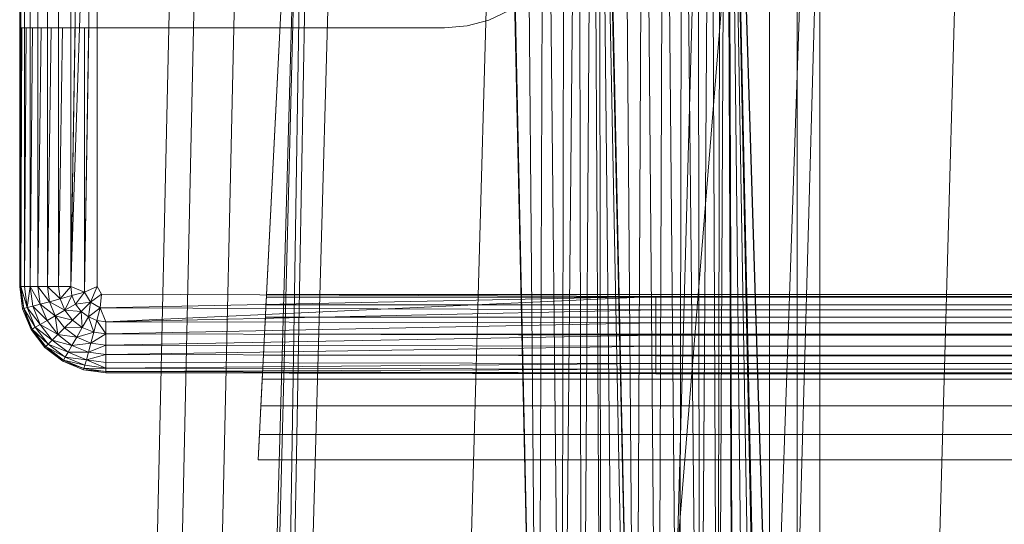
# Model space of a CAD drawing. Header units: metres. Extents: x 391.1 to 430.4, y 12.7 to 28.4.
# Tile 59 of 168: x 401.6805 to 401.8477, y 27.9089 to 27.9946. Entities that reach past the tile are written whole.
import ezdxf

# ---------------------------------------------------------------- set-up
doc = ezdxf.new("R2010")
doc.units = ezdxf.units.M
doc.layers.add('A-DETL-____-MBND', color=7, linetype='Continuous', lineweight=18)

# ---------------------------------------------------------------- blocks, each defined once
blk = doc.blocks.new('Family - Inodor PB-155331-02_PCI_P0')
at = {"layer": 'A-DETL-____-MBND', "color": 253, "true_color": 0xaaaaaa}
for p, q in [((0.02769, 0.72747), (0.02057, 0.40793)), ((0.02769, 0.72747), (0.02057, 0.40793)), ((0.03191, 0.72725), (0.02479, 0.40776)), ((0.03191, 0.72725), (0.02479, 0.40776)), ((0.03874, 0.72691), (0.03162, 0.40749)), ((0.03874, 0.72691), (0.03162, 0.40749)), ((0.03494, 0.21652), (0.04902, 0.7262)), ((0.04902, 0.7262), (0.03612, 0.21652)), ((0.04902, 0.7262), (0.04107, 0.21652)), ((0.0502, 0.7262), (0.04107, 0.21652)), ((0.05515, 0.7262), (0.04107, 0.21652)), ((0.08204, 0.7262), (0.06796, 0.21652)), ((0.08802, 0.44565), (0.08189, 0.7262)), ((0.10461, 0.44571), (0.09848, 0.7262)), ((0.11707, 0.7262), (0.10299, 0.21652)), ((0.13782, 0.7262), (0.12375, 0.21652)), ((0.16159, 0.7262), (0.14752, 0.21652)), ((0.08202, 0.72555), (0.08802, 0.44565)), ((0.08202, 0.72555), (0.08802, 0.44565)), ((0.08578, 0.72555), (0.08802, 0.44565)), ((0.08578, 0.72555), (0.08802, 0.44565)), ((0.0892, 0.72555), (0.08802, 0.44565)), ((0.08802, 0.44565), (0.0892, 0.72555)), ((0.0892, 0.72555), (0.09212, 0.44566)), ((0.0892, 0.72555), (0.09212, 0.44566)), ((0.09248, 0.72555), (0.09212, 0.44566)), ((0.09212, 0.44566), (0.09248, 0.72555)), ((0.09212, 0.44566), (0.09491, 0.72555)), ((0.09212, 0.44566), (0.09491, 0.72555)), ((0.09491, 0.72555), (0.09554, 0.44566)), ((0.09491, 0.72555), (0.09554, 0.44566)), ((0.09737, 0.72555), (0.09554, 0.44566)), ((0.09554, 0.44566), (0.09737, 0.72555)), ((0.09737, 0.72555), (0.09882, 0.44566)), ((0.09737, 0.72555), (0.09882, 0.44566)), ((0.09837, 0.72555), (0.09882, 0.44566)), ((0.09837, 0.72555), (0.10126, 0.44566)), ((0.09837, 0.72555), (0.09882, 0.44566)), ((0.09837, 0.72555), (0.10371, 0.44566)), ((0.09837, 0.72555), (0.10126, 0.44566)), ((0.09837, 0.72555), (0.10471, 0.44572)), ((0.09837, 0.72555), (0.10371, 0.44566)), ((0.09837, 0.72555), (0.10471, 0.44572)), ((0.09861, 0.7256), (0.10461, 0.44571)), ((0.09861, 0.7256), (0.10461, 0.44571)), ((0.10238, 0.7256), (0.10461, 0.44571)), ((0.10238, 0.7256), (0.10461, 0.44571)), ((0.10604, 0.7256), (0.10461, 0.44571)), ((0.10461, 0.44571), (0.10604, 0.7256)), ((0.12737, 0.72561), (0.10471, 0.44572)), ((0.10471, 0.44572), (0.12737, 0.72561)), ((0.10604, 0.7256), (0.10839, 0.44571)), ((0.10604, 0.7256), (0.10839, 0.44571)), ((0.10947, 0.7256), (0.10839, 0.44571)), ((0.10839, 0.44571), (0.10947, 0.7256)), ((0.10947, 0.7256), (0.11204, 0.44571)), ((0.10947, 0.7256), (0.11204, 0.44571)), ((0.11257, 0.7256), (0.11204, 0.44571)), ((0.11204, 0.44571), (0.11257, 0.7256)), ((0.11257, 0.7256), (0.11547, 0.44571)), ((0.11257, 0.7256), (0.11547, 0.44571)), ((0.11525, 0.7256), (0.11547, 0.44571)), ((0.11525, 0.7256), (0.11547, 0.44571)), ((0.11742, 0.7256), (0.11547, 0.44571)), ((0.11547, 0.44571), (0.11742, 0.7256)), ((0.11742, 0.7256), (0.11858, 0.44571)), ((0.11742, 0.7256), (0.11858, 0.44571)), ((0.11902, 0.7256), (0.11858, 0.44571)), ((0.11858, 0.44571), (0.11902, 0.7256)), ((0.11858, 0.44571), (0.12, 0.7256)), ((0.11858, 0.44571), (0.12, 0.7256)), ((0.12, 0.7256), (0.12125, 0.44571)), ((0.12, 0.7256), (0.12125, 0.44571)), ((0.12032, 0.7256), (0.12632, 0.44571)), ((0.12032, 0.7256), (0.13594, 0.21593)), ((0.12032, 0.7256), (0.12632, 0.44571)), ((0.12032, 0.7256), (0.13594, 0.21593)), ((0.12032, 0.7256), (0.13646, 0.2042)), ((0.12032, 0.7256), (0.12632, 0.44571)), ((0.12032, 0.7256), (0.12125, 0.44571)), ((0.12032, 0.7256), (0.12343, 0.44571)), ((0.12032, 0.7256), (0.12125, 0.44571)), ((0.12032, 0.7256), (0.12503, 0.44571)), ((0.12032, 0.7256), (0.12343, 0.44571)), ((0.12032, 0.7256), (0.12601, 0.44571)), ((0.12032, 0.7256), (0.12503, 0.44571)), ((0.12032, 0.7256), (0.12632, 0.44571)), ((0.12032, 0.7256), (0.12601, 0.44571)), ((0.13594, 0.72561), (0.12632, 0.44571)), ((0.12632, 0.44571), (0.13594, 0.72561)), ((0.12737, 0.72561), (0.12737, 0.44571)), ((0.12737, 0.72561), (0.12737, 0.44571)), ((0.13205, 0.72561), (0.13205, 0.44571)), ((0.13205, 0.72561), (0.13205, 0.44571)), ((0.13594, 0.72561), (0.13594, 0.44571)), ((0.13594, 0.72561), (0.13594, 0.44571)), ((0.13594, 0.44571), (0.13594, 0.72561)), ((0.13594, 0.72561), (0.13594, 0.44571)), ((0, 0.57723), (0, 0.71226)), ((0, 0.57723), (0, 0.71226)), ((0, 0.57723), (0, 0.71226)), ((0, 0.71226), (0, 0.57723)), ((0.0002, 0.71226), (0.0002, 0.57723)), ((0.0008, 0.71226), (0.0008, 0.57723)), ((0.00177, 0.71226), (0.00177, 0.57723)), ((0.00309, 0.71226), (0.00309, 0.57723)), ((0.00472, 0.71226), (0.00472, 0.57723)), ((0.0066, 0.71226), (0.0066, 0.57723)), ((0.00868, 0.71226), (0.00868, 0.57723)), ((0.0109, 0.71226), (0.00868, 0.57723)), ((0.01318, 0.71226), (0.00868, 0.57723)), ((0.01318, 0.71226), (0.01102, 0.57626)), ((0.01318, 0.71226), (0.01318, 0.57723)), ((0.0405, 0.54781), (0.04887, 0.71226)), ((0.04887, 0.71226), (0.04193, 0.57586)), ((0, 0.62119), (0, 0.67979)), ((0.07969, 0.62251), (0.08316, 0.62413)), ((0.07969, 0.62251), (0.07599, 0.62152)), ((0, 0.62119), (0.00007, 0.62119)), ((0.00007, 0.62119), (0, 0.57723)), ((0.00007, 0.62119), (0, 0.57723)), ((0.0002, 0.62119), (0.00007, 0.62119)), ((0.0002, 0.62119), (0.0002, 0.57723)), ((0.00039, 0.62119), (0.0002, 0.57723)), ((0.00039, 0.62119), (0.0002, 0.62119)), ((0.0002, 0.57723), (0.0002, 0.62119)), ((0.00039, 0.62119), (0.0002, 0.57723)), ((0.0008, 0.62119), (0.00039, 0.62119)), ((0.0008, 0.62119), (0.0008, 0.57723)), ((0.00111, 0.62119), (0.0008, 0.57723)), ((0.00111, 0.62119), (0.0008, 0.62119)), ((0.0008, 0.57723), (0.0008, 0.62119)), ((0.00111, 0.62119), (0.0008, 0.57723)), ((0.00177, 0.62119), (0.00111, 0.62119)), ((0.00177, 0.62119), (0.00177, 0.57723)), ((0.0022, 0.62119), (0.00177, 0.57723)), ((0.0022, 0.62119), (0.00177, 0.62119)), ((0.00177, 0.57723), (0.00177, 0.62119)), ((0.0022, 0.62119), (0.00177, 0.57723)), ((0.00309, 0.62119), (0.0022, 0.62119)), ((0.00309, 0.62119), (0.00309, 0.57723)), ((0.00362, 0.62119), (0.00309, 0.57723)), ((0.00362, 0.62119), (0.00309, 0.62119)), ((0.00309, 0.57723), (0.00309, 0.62119)), ((0.00362, 0.62119), (0.00309, 0.57723)), ((0.00472, 0.62119), (0.00362, 0.62119)), ((0.00472, 0.62119), (0.00472, 0.57723)), ((0.00533, 0.62119), (0.00472, 0.57723)), ((0.00533, 0.62119), (0.00472, 0.62119)), ((0.00472, 0.57723), (0.00472, 0.62119)), ((0.00533, 0.62119), (0.00472, 0.57723)), ((0.0066, 0.62119), (0.00533, 0.62119)), ((0.0066, 0.62119), (0.0066, 0.57723)), ((0.00728, 0.62119), (0.0066, 0.57723)), ((0.00728, 0.62119), (0.0066, 0.62119)), ((0.0066, 0.57723), (0.0066, 0.62119)), ((0.00728, 0.62119), (0.0066, 0.57723)), ((0.00868, 0.62119), (0.00728, 0.62119)), ((0.00868, 0.62119), (0.00868, 0.57723)), ((0.0094, 0.62119), (0.00868, 0.57723)), ((0.0094, 0.62119), (0.00868, 0.62119)), ((0.00868, 0.57723), (0.00868, 0.62119)), ((0.0094, 0.62119), (0.00868, 0.57723)), ((0.01098, 0.62119), (0.0094, 0.62119)), ((0.01098, 0.62119), (0.01102, 0.57626)), ((0.01174, 0.62119), (0.01098, 0.62119)), ((0.01102, 0.57626), (0.01098, 0.62119)), ((0.01174, 0.62119), (0.01102, 0.57626)), ((0.01174, 0.62119), (0.01102, 0.57626)), ((0.01318, 0.62119), (0.01174, 0.62119)), ((0.01318, 0.62119), (0.01318, 0.57723)), ((0.01342, 0.62119), (0.01318, 0.62119)), ((0.01318, 0.57723), (0.01318, 0.62119)), ((0.01342, 0.62119), (0.04368, 0.62119)), ((0.04368, 0.62119), (0.04477, 0.62119)), ((0.04477, 0.62119), (0.07217, 0.62119)), ((0.07217, 0.62119), (0.07599, 0.62152)), ((0.0005, 0.57344), (0, 0.57723)), ((0.0005, 0.57344), (0, 0.57723)), ((0.0002, 0.57723), (0, 0.57723)), ((0.0005, 0.57344), (0, 0.57723)), ((0.0002, 0.57723), (0, 0.57723)), ((0, 0.57723), (0.0002, 0.57723)), ((0, 0.57723), (0.00069, 0.57349)), ((0, 0.57723), (0.00069, 0.57349)), ((0, 0.57723), (0.0005, 0.57344)), ((0.0002, 0.57723), (0.00069, 0.57349)), ((0.0008, 0.57723), (0.0002, 0.57723)), ((0.0002, 0.57723), (0.00069, 0.57349)), ((0.0002, 0.57723), (0.00127, 0.57365)), ((0.0002, 0.57723), (0.00069, 0.57349)), ((0.0008, 0.57723), (0.0002, 0.57723)), ((0.0002, 0.57723), (0.0008, 0.57723)), ((0.0002, 0.57723), (0.00127, 0.57365)), ((0.0008, 0.57723), (0.00127, 0.57365)), ((0.0008, 0.57723), (0.00177, 0.57723)), ((0.0008, 0.57723), (0.00127, 0.57365)), ((0.0008, 0.57723), (0.00177, 0.57723)), ((0.0008, 0.57723), (0.00127, 0.57365)), ((0.00177, 0.57723), (0.0008, 0.57723)), ((0.00177, 0.57723), (0.00127, 0.57365)), ((0.00127, 0.57365), (0.00177, 0.57723)), ((0.00177, 0.57723), (0.00221, 0.5739)), ((0.00309, 0.57723), (0.00177, 0.57723)), ((0.00177, 0.57723), (0.00221, 0.5739)), ((0.00177, 0.57723), (0.00348, 0.57424)), ((0.00177, 0.57723), (0.00221, 0.5739)), ((0.00309, 0.57723), (0.00177, 0.57723)), ((0.00177, 0.57723), (0.00309, 0.57723)), ((0.00177, 0.57723), (0.00348, 0.57424)), ((0.00309, 0.57723), (0.00348, 0.57424)), ((0.00472, 0.57723), (0.00309, 0.57723)), ((0.00309, 0.57723), (0.00348, 0.57424)), ((0.00309, 0.57723), (0.00505, 0.57466)), ((0.00309, 0.57723), (0.00348, 0.57424)), ((0.00472, 0.57723), (0.00309, 0.57723)), ((0.00309, 0.57723), (0.00472, 0.57723)), ((0.00309, 0.57723), (0.00505, 0.57466)), ((0.00472, 0.57723), (0.00505, 0.57466)), ((0.0066, 0.57723), (0.00472, 0.57723)), ((0.00472, 0.57723), (0.00505, 0.57466)), ((0.00472, 0.57723), (0.00687, 0.57515)), ((0.00472, 0.57723), (0.00505, 0.57466)), ((0.0066, 0.57723), (0.00472, 0.57723)), ((0.00472, 0.57723), (0.0066, 0.57723)), ((0.00472, 0.57723), (0.00687, 0.57515)), ((0.0066, 0.57723), (0.00687, 0.57515)), ((0.0066, 0.57723), (0.00868, 0.57723)), ((0.0066, 0.57723), (0.00687, 0.57515)), ((0.0066, 0.57723), (0.00868, 0.57723)), ((0.0066, 0.57723), (0.00687, 0.57515)), ((0.00868, 0.57723), (0.0066, 0.57723)), ((0.00868, 0.57723), (0.00687, 0.57515)), ((0.00687, 0.57515), (0.00868, 0.57723)), ((0.00868, 0.57723), (0.00888, 0.57569)), ((0.00868, 0.57723), (0.01102, 0.57626)), ((0.00868, 0.57723), (0.00888, 0.57569)), ((0.00868, 0.57723), (0.01102, 0.57626)), ((0.00868, 0.57723), (0.00888, 0.57569)), ((0.01102, 0.57626), (0.00868, 0.57723)), ((0.01102, 0.57626), (0.01318, 0.57723)), ((0.01318, 0.57723), (0.01102, 0.57626)), ((0.01102, 0.57626), (0.01318, 0.57723)), ((0.01318, 0.57723), (0.012, 0.57458)), ((0.012, 0.57458), (0.01318, 0.57723)), ((0.01318, 0.57723), (0.01391, 0.57596)), ((0.01318, 0.57723), (0.01391, 0.57596)), ((0.01318, 0.57723), (0.01391, 0.57596)), ((0.00687, 0.57515), (0.00888, 0.57569)), ((0.00687, 0.57515), (0.00888, 0.57569)), ((0.00687, 0.57515), (0.00888, 0.57569)), ((0.00888, 0.57569), (0.00768, 0.57321)), ((0.00768, 0.57321), (0.00888, 0.57569)), ((0.01102, 0.57626), (0.00888, 0.57569)), ((0.01102, 0.57626), (0.00888, 0.57569)), ((0.00888, 0.57569), (0.01102, 0.57626)), ((0.00888, 0.57569), (0.00948, 0.57425)), ((0.00888, 0.57569), (0.00948, 0.57425)), ((0.00888, 0.57569), (0.00948, 0.57425)), ((0.01102, 0.57626), (0.00948, 0.57425)), ((0.01102, 0.57626), (0.00948, 0.57425)), ((0.00948, 0.57425), (0.01102, 0.57626)), ((0.01102, 0.57626), (0.012, 0.57458)), ((0.01102, 0.57626), (0.012, 0.57458)), ((0.01391, 0.57596), (0.012, 0.57458)), ((0.012, 0.57458), (0.01391, 0.57596)), ((0.012, 0.57458), (0.01391, 0.57596)), ((0.01391, 0.57596), (0.01368, 0.57361)), ((0.01391, 0.57596), (0.01368, 0.57361)), ((0.01391, 0.57596), (0.01368, 0.57361)), ((0.10805, 0.57556), (0.01368, 0.57361)), ((0.01368, 0.57361), (0.10805, 0.57556)), ((0.01391, 0.57596), (0.10805, 0.57556)), ((0.01391, 0.57596), (0.10805, 0.57556)), ((0.01391, 0.57596), (0.10805, 0.57556)), ((0.10805, 0.57556), (0.01465, 0.57126)), ((0.04191, 0.57542), (0.04184, 0.57413)), ((0.04193, 0.57586), (0.04191, 0.57542)), ((0.35923, 0.57542), (0.04191, 0.57542)), ((0.3592, 0.57586), (0.04193, 0.57586)), ((0.10805, 0.57556), (0.29485, 0.57556)), ((0.10805, 0.57556), (0.29485, 0.57556)), ((0.10805, 0.57556), (0.10805, 0.57328)), ((0.10805, 0.57556), (0.29485, 0.57556)), ((0.10805, 0.57556), (0.10805, 0.57328)), ((0.00221, 0.5739), (0.00127, 0.57365)), ((0.00127, 0.57365), (0.00221, 0.5739)), ((0.00127, 0.57365), (0.00221, 0.5739)), ((0.00348, 0.57424), (0.00221, 0.5739)), ((0.00348, 0.57424), (0.00221, 0.5739)), ((0.00221, 0.5739), (0.00348, 0.57424)), ((0.00221, 0.5739), (0.0035, 0.57079)), ((0.00221, 0.5739), (0.0035, 0.57079)), ((0.00221, 0.5739), (0.00464, 0.57145)), ((0.00221, 0.5739), (0.00464, 0.57145)), ((0.00221, 0.5739), (0.0035, 0.57079)), ((0.00505, 0.57466), (0.00348, 0.57424)), ((0.00505, 0.57466), (0.00348, 0.57424)), ((0.00348, 0.57424), (0.00505, 0.57466)), ((0.00348, 0.57424), (0.00464, 0.57145)), ((0.00348, 0.57424), (0.00464, 0.57145)), ((0.00348, 0.57424), (0.00605, 0.57227)), ((0.00348, 0.57424), (0.00464, 0.57145)), ((0.00348, 0.57424), (0.00605, 0.57227)), ((0.00687, 0.57515), (0.00505, 0.57466)), ((0.00687, 0.57515), (0.00505, 0.57466)), ((0.00505, 0.57466), (0.00687, 0.57515)), ((0.00505, 0.57466), (0.00605, 0.57227)), ((0.00505, 0.57466), (0.00605, 0.57227)), ((0.00505, 0.57466), (0.00768, 0.57321)), ((0.00505, 0.57466), (0.00605, 0.57227)), ((0.00505, 0.57466), (0.00768, 0.57321)), ((0.00687, 0.57515), (0.00768, 0.57321)), ((0.00687, 0.57515), (0.00768, 0.57321)), ((0.00687, 0.57515), (0.00768, 0.57321)), ((0.00948, 0.57425), (0.00768, 0.57321)), ((0.00768, 0.57321), (0.00948, 0.57425)), ((0.00768, 0.57321), (0.00948, 0.57425)), ((0.00948, 0.57425), (0.012, 0.57458)), ((0.00948, 0.57425), (0.012, 0.57458)), ((0.00948, 0.57425), (0.012, 0.57458)), ((0.00948, 0.57425), (0.01043, 0.57301)), ((0.00948, 0.57425), (0.01043, 0.57301)), ((0.00948, 0.57425), (0.01043, 0.57301)), ((0.012, 0.57458), (0.01043, 0.57301)), ((0.012, 0.57458), (0.01043, 0.57301)), ((0.01043, 0.57301), (0.012, 0.57458)), ((0.012, 0.57458), (0.01167, 0.57206)), ((0.012, 0.57458), (0.01167, 0.57206)), ((0.01167, 0.57206), (0.012, 0.57458)), ((0.012, 0.57458), (0.01368, 0.57361)), ((0.012, 0.57458), (0.01368, 0.57361)), ((0.012, 0.57458), (0.01368, 0.57361)), ((0.04184, 0.57413), (0.04173, 0.57201)), ((0.35929, 0.57413), (0.04184, 0.57413)), ((0.00069, 0.57349), (0.0005, 0.57344)), ((0.00069, 0.57349), (0.0005, 0.57344)), ((0.0005, 0.57344), (0.00069, 0.57349)), ((0.00196, 0.56991), (0.0005, 0.57344)), ((0.00196, 0.56991), (0.0005, 0.57344)), ((0.00196, 0.56991), (0.0005, 0.57344)), ((0.0005, 0.57344), (0.00196, 0.56991)), ((0.00127, 0.57365), (0.00069, 0.57349)), ((0.00127, 0.57365), (0.00069, 0.57349)), ((0.00069, 0.57349), (0.00127, 0.57365)), ((0.00069, 0.57349), (0.00214, 0.57001)), ((0.00069, 0.57349), (0.00196, 0.56991)), ((0.00069, 0.57349), (0.00265, 0.57031)), ((0.00069, 0.57349), (0.00214, 0.57001)), ((0.00069, 0.57349), (0.00196, 0.56991)), ((0.00069, 0.57349), (0.00265, 0.57031)), ((0.00069, 0.57349), (0.00214, 0.57001)), ((0.00127, 0.57365), (0.00265, 0.57031)), ((0.00127, 0.57365), (0.00265, 0.57031)), ((0.00127, 0.57365), (0.0035, 0.57079)), ((0.00127, 0.57365), (0.0035, 0.57079)), ((0.00127, 0.57365), (0.00265, 0.57031)), ((0.00605, 0.57227), (0.00464, 0.57145)), ((0.00605, 0.57227), (0.00464, 0.57145)), ((0.00464, 0.57145), (0.00605, 0.57227)), ((0.00768, 0.57321), (0.00605, 0.57227)), ((0.00768, 0.57321), (0.00605, 0.57227)), ((0.00605, 0.57227), (0.00768, 0.57321)), ((0.00605, 0.57227), (0.00763, 0.57021)), ((0.00605, 0.57227), (0.00648, 0.56906)), ((0.00605, 0.57227), (0.00763, 0.57021)), ((0.00605, 0.57227), (0.00648, 0.56906)), ((0.00605, 0.57227), (0.00896, 0.57154)), ((0.00605, 0.57227), (0.00763, 0.57021)), ((0.00605, 0.57227), (0.00896, 0.57154)), ((0.00768, 0.57321), (0.00896, 0.57154)), ((0.00768, 0.57321), (0.00896, 0.57154)), ((0.00768, 0.57321), (0.01043, 0.57301)), ((0.00768, 0.57321), (0.00896, 0.57154)), ((0.00768, 0.57321), (0.01043, 0.57301)), ((0.01043, 0.57301), (0.00896, 0.57154)), ((0.01043, 0.57301), (0.00896, 0.57154)), ((0.00896, 0.57154), (0.01043, 0.57301)), ((0.01043, 0.57301), (0.01167, 0.57206)), ((0.01043, 0.57301), (0.01062, 0.57026)), ((0.01043, 0.57301), (0.01167, 0.57206)), ((0.01043, 0.57301), (0.01062, 0.57026)), ((0.01043, 0.57301), (0.01167, 0.57206)), ((0.01167, 0.57206), (0.01062, 0.57026)), ((0.01167, 0.57206), (0.01062, 0.57026)), ((0.01062, 0.57026), (0.01167, 0.57206)), ((0.01368, 0.57361), (0.01167, 0.57206)), ((0.01167, 0.57206), (0.01368, 0.57361)), ((0.01167, 0.57206), (0.01368, 0.57361)), ((0.01167, 0.57206), (0.01311, 0.57147)), ((0.01167, 0.57206), (0.01257, 0.56946)), ((0.01167, 0.57206), (0.01311, 0.57147)), ((0.01167, 0.57206), (0.01257, 0.56946)), ((0.01167, 0.57206), (0.01311, 0.57147)), ((0.01368, 0.57361), (0.01311, 0.57147)), ((0.01368, 0.57361), (0.01311, 0.57147)), ((0.01311, 0.57147), (0.01368, 0.57361)), ((0.01368, 0.57361), (0.01465, 0.57126)), ((0.01368, 0.57361), (0.01465, 0.57126)), ((0.01368, 0.57361), (0.10805, 0.57328)), ((0.01368, 0.57361), (0.01465, 0.57126)), ((0.01368, 0.57361), (0.10805, 0.57328)), ((0.10805, 0.57328), (0.01465, 0.57126)), ((0.10805, 0.57328), (0.01465, 0.57126)), ((0.01465, 0.57126), (0.10805, 0.57328)), ((0.10805, 0.57328), (0.29485, 0.57328)), ((0.10805, 0.57328), (0.10805, 0.57106)), ((0.10805, 0.57328), (0.29485, 0.57328)), ((0.10805, 0.57328), (0.29485, 0.57328)), ((0.10805, 0.57328), (0.10805, 0.57106)), ((0.0035, 0.57079), (0.00265, 0.57031)), ((0.0035, 0.57079), (0.00265, 0.57031)), ((0.00265, 0.57031), (0.0035, 0.57079)), ((0.00464, 0.57145), (0.0035, 0.57079)), ((0.00464, 0.57145), (0.0035, 0.57079)), ((0.0035, 0.57079), (0.00464, 0.57145)), ((0.0035, 0.57079), (0.00554, 0.56812)), ((0.0035, 0.57079), (0.00554, 0.56812)), ((0.0035, 0.57079), (0.00648, 0.56906)), ((0.0035, 0.57079), (0.00648, 0.56906)), ((0.0035, 0.57079), (0.00554, 0.56812)), ((0.00464, 0.57145), (0.00648, 0.56906)), ((0.00464, 0.57145), (0.00648, 0.56906)), ((0.00464, 0.57145), (0.00648, 0.56906)), ((0.00896, 0.57154), (0.00763, 0.57021)), ((0.00896, 0.57154), (0.00763, 0.57021)), ((0.00763, 0.57021), (0.00896, 0.57154)), ((0.00896, 0.57154), (0.01062, 0.57026)), ((0.00896, 0.57154), (0.01062, 0.57026)), ((0.00896, 0.57154), (0.01062, 0.57026)), ((0.01311, 0.57147), (0.01257, 0.56946)), ((0.01311, 0.57147), (0.01257, 0.56946)), ((0.01257, 0.56946), (0.01311, 0.57147)), ((0.01465, 0.57126), (0.01311, 0.57147)), ((0.01311, 0.57147), (0.01465, 0.56918)), ((0.01311, 0.57147), (0.01465, 0.57126)), ((0.01311, 0.57147), (0.01465, 0.57126)), ((0.01311, 0.57147), (0.01465, 0.56918)), ((0.01465, 0.57126), (0.01465, 0.56918)), ((0.01465, 0.57126), (0.10805, 0.57106)), ((0.01465, 0.57126), (0.01465, 0.56918)), ((0.01465, 0.57126), (0.10805, 0.57106)), ((0.01465, 0.57126), (0.01465, 0.56918)), ((0.01465, 0.57126), (0.10805, 0.57106)), ((0.10805, 0.57106), (0.01465, 0.56918)), ((0.01465, 0.56918), (0.10805, 0.57106)), ((0.04173, 0.57201), (0.04159, 0.56914)), ((0.3594, 0.57201), (0.04173, 0.57201)), ((0.10805, 0.57106), (0.29485, 0.57106)), ((0.10805, 0.57106), (0.10805, 0.56898)), ((0.10805, 0.57106), (0.29485, 0.57106)), ((0.10805, 0.57106), (0.29485, 0.57106)), ((0.10805, 0.57106), (0.10805, 0.56898)), ((0.00214, 0.57001), (0.00196, 0.56991)), ((0.00214, 0.57001), (0.00196, 0.56991)), ((0.00196, 0.56991), (0.00214, 0.57001)), ((0.00429, 0.56687), (0.00196, 0.56991)), ((0.00429, 0.56687), (0.00196, 0.56991)), ((0.00429, 0.56687), (0.00196, 0.56991)), ((0.00196, 0.56991), (0.00429, 0.56687)), ((0.00265, 0.57031), (0.00214, 0.57001)), ((0.00265, 0.57031), (0.00214, 0.57001)), ((0.00214, 0.57001), (0.00265, 0.57031)), ((0.00214, 0.57001), (0.00443, 0.56702)), ((0.00214, 0.57001), (0.00429, 0.56687)), ((0.00214, 0.57001), (0.00485, 0.56744)), ((0.00214, 0.57001), (0.00443, 0.56702)), ((0.00214, 0.57001), (0.00429, 0.56687)), ((0.00214, 0.57001), (0.00485, 0.56744)), ((0.00214, 0.57001), (0.00443, 0.56702)), ((0.00265, 0.57031), (0.00485, 0.56744)), ((0.00265, 0.57031), (0.00485, 0.56744)), ((0.00265, 0.57031), (0.00554, 0.56812)), ((0.00265, 0.57031), (0.00554, 0.56812)), ((0.00265, 0.57031), (0.00485, 0.56744)), ((0.00648, 0.56906), (0.00554, 0.56812)), ((0.00648, 0.56906), (0.00554, 0.56812)), ((0.00554, 0.56812), (0.00648, 0.56906)), ((0.00763, 0.57021), (0.00648, 0.56906)), ((0.00763, 0.57021), (0.00648, 0.56906)), ((0.00648, 0.56906), (0.00763, 0.57021)), ((0.00648, 0.56906), (0.00887, 0.56722)), ((0.00648, 0.56906), (0.00887, 0.56722)), ((0.00648, 0.56906), (0.00968, 0.56863)), ((0.00648, 0.56906), (0.00968, 0.56863)), ((0.00648, 0.56906), (0.00887, 0.56722)), ((0.00763, 0.57021), (0.01062, 0.57026)), ((0.00763, 0.57021), (0.01062, 0.57026)), ((0.00763, 0.57021), (0.00968, 0.56863)), ((0.00763, 0.57021), (0.00968, 0.56863)), ((0.00763, 0.57021), (0.00968, 0.56863)), ((0.01062, 0.57026), (0.00968, 0.56863)), ((0.01062, 0.57026), (0.00968, 0.56863)), ((0.00968, 0.56863), (0.01062, 0.57026)), ((0.00968, 0.56863), (0.01257, 0.56946)), ((0.00968, 0.56863), (0.01257, 0.56946)), ((0.01062, 0.57026), (0.01257, 0.56946)), ((0.01062, 0.57026), (0.01257, 0.56946)), ((0.01062, 0.57026), (0.01257, 0.56946)), ((0.01257, 0.56946), (0.01208, 0.56764)), ((0.01257, 0.56946), (0.01208, 0.56764)), ((0.01208, 0.56764), (0.01257, 0.56946)), ((0.01208, 0.56764), (0.01465, 0.56918)), ((0.01208, 0.56764), (0.01465, 0.56918)), ((0.01257, 0.56946), (0.01465, 0.56918)), ((0.01257, 0.56946), (0.01465, 0.56918)), ((0.01257, 0.56946), (0.01465, 0.56918)), ((0.01465, 0.56918), (0.01465, 0.5673)), ((0.01465, 0.56918), (0.10805, 0.56898)), ((0.01465, 0.56918), (0.01465, 0.5673)), ((0.01465, 0.56918), (0.10805, 0.56898)), ((0.01465, 0.56918), (0.01465, 0.5673)), ((0.01465, 0.56918), (0.10805, 0.56898)), ((0.10805, 0.56898), (0.01465, 0.5673)), ((0.01465, 0.5673), (0.10805, 0.56898)), ((0.04159, 0.56914), (0.04141, 0.56559)), ((0.35955, 0.56914), (0.04159, 0.56914)), ((0.10805, 0.56898), (0.29485, 0.56898)), ((0.10805, 0.56898), (0.10805, 0.5671)), ((0.10805, 0.56898), (0.29485, 0.56898)), ((0.10805, 0.56898), (0.29485, 0.56898)), ((0.10805, 0.56898), (0.10805, 0.5671)), ((0.00485, 0.56744), (0.00443, 0.56702)), ((0.00485, 0.56744), (0.00443, 0.56702)), ((0.00443, 0.56702), (0.00485, 0.56744)), ((0.00554, 0.56812), (0.00485, 0.56744)), ((0.00554, 0.56812), (0.00485, 0.56744)), ((0.00485, 0.56744), (0.00554, 0.56812)), ((0.00485, 0.56744), (0.00772, 0.56524)), ((0.00485, 0.56744), (0.00772, 0.56524)), ((0.00485, 0.56744), (0.00821, 0.56608)), ((0.00485, 0.56744), (0.00821, 0.56608)), ((0.00485, 0.56744), (0.00772, 0.56524)), ((0.00554, 0.56812), (0.00821, 0.56608)), ((0.00554, 0.56812), (0.00821, 0.56608)), ((0.00554, 0.56812), (0.00887, 0.56722)), ((0.00554, 0.56812), (0.00887, 0.56722)), ((0.00554, 0.56812), (0.00821, 0.56608)), ((0.00887, 0.56722), (0.00821, 0.56608)), ((0.00887, 0.56722), (0.00821, 0.56608)), ((0.00821, 0.56608), (0.00887, 0.56722)), ((0.00968, 0.56863), (0.00887, 0.56722)), ((0.00968, 0.56863), (0.00887, 0.56722)), ((0.00887, 0.56722), (0.00968, 0.56863)), ((0.00887, 0.56722), (0.01208, 0.56764)), ((0.00887, 0.56722), (0.01208, 0.56764)), ((0.00887, 0.56722), (0.01166, 0.56607)), ((0.00887, 0.56722), (0.01166, 0.56607)), ((0.00887, 0.56722), (0.01166, 0.56607)), ((0.00968, 0.56863), (0.01208, 0.56764)), ((0.00968, 0.56863), (0.01208, 0.56764)), ((0.00968, 0.56863), (0.01208, 0.56764)), ((0.01208, 0.56764), (0.01166, 0.56607)), ((0.01208, 0.56764), (0.01166, 0.56607)), ((0.01166, 0.56607), (0.01208, 0.56764)), ((0.01166, 0.56607), (0.01465, 0.5673)), ((0.01166, 0.56607), (0.01465, 0.5673)), ((0.01208, 0.56764), (0.01465, 0.5673)), ((0.01208, 0.56764), (0.01465, 0.5673)), ((0.01208, 0.56764), (0.01465, 0.5673)), ((0.01465, 0.5673), (0.01465, 0.56567)), ((0.01465, 0.5673), (0.10805, 0.5671)), ((0.01465, 0.5673), (0.01465, 0.56567)), ((0.01465, 0.5673), (0.10805, 0.5671)), ((0.01465, 0.5673), (0.01465, 0.56567)), ((0.01465, 0.5673), (0.10805, 0.5671)), ((0.10805, 0.5671), (0.01465, 0.56567)), ((0.01465, 0.56567), (0.10805, 0.5671)), ((0.10805, 0.5671), (0.29485, 0.5671)), ((0.10805, 0.5671), (0.10805, 0.56547)), ((0.10805, 0.5671), (0.29485, 0.5671)), ((0.10805, 0.5671), (0.29485, 0.5671)), ((0.10805, 0.5671), (0.10805, 0.56547)), ((0.00443, 0.56702), (0.00429, 0.56687)), ((0.00443, 0.56702), (0.00429, 0.56687)), ((0.00429, 0.56687), (0.00443, 0.56702)), ((0.00733, 0.56455), (0.00429, 0.56687)), ((0.00733, 0.56455), (0.00429, 0.56687)), ((0.00733, 0.56455), (0.00429, 0.56687)), ((0.00429, 0.56687), (0.00743, 0.56472)), ((0.00429, 0.56687), (0.00743, 0.56472)), ((0.00429, 0.56687), (0.00733, 0.56455)), ((0.00443, 0.56702), (0.00743, 0.56472)), ((0.00443, 0.56702), (0.00743, 0.56472)), ((0.00443, 0.56702), (0.00772, 0.56524)), ((0.00443, 0.56702), (0.00772, 0.56524)), ((0.00443, 0.56702), (0.00743, 0.56472)), ((0.00821, 0.56608), (0.00772, 0.56524)), ((0.00821, 0.56608), (0.00772, 0.56524)), ((0.00772, 0.56524), (0.00821, 0.56608)), ((0.00821, 0.56608), (0.01132, 0.56479)), ((0.00821, 0.56608), (0.01132, 0.56479)), ((0.00821, 0.56608), (0.01166, 0.56607)), ((0.00821, 0.56608), (0.01166, 0.56607)), ((0.00821, 0.56608), (0.01132, 0.56479)), ((0.01166, 0.56607), (0.01132, 0.56479)), ((0.01166, 0.56607), (0.01132, 0.56479)), ((0.01132, 0.56479), (0.01166, 0.56607)), ((0.01132, 0.56479), (0.01465, 0.56567)), ((0.01132, 0.56479), (0.01465, 0.56567)), ((0.01166, 0.56607), (0.01465, 0.56567)), ((0.01166, 0.56607), (0.01465, 0.56567)), ((0.01166, 0.56607), (0.01465, 0.56567)), ((0.01465, 0.56567), (0.01465, 0.56435)), ((0.01465, 0.56567), (0.10805, 0.56547)), ((0.01465, 0.56567), (0.01465, 0.56435)), ((0.01465, 0.56567), (0.10805, 0.56547)), ((0.01465, 0.56567), (0.01465, 0.56435)), ((0.01465, 0.56567), (0.10805, 0.56547)), ((0.04141, 0.56559), (0.0412, 0.56149)), ((0.35973, 0.5656), (0.04141, 0.56559)), ((0.10805, 0.56547), (0.10805, 0.56415)), ((0.10805, 0.56547), (0.29485, 0.56547)), ((0.10805, 0.56547), (0.10805, 0.56415)), ((0.10805, 0.56547), (0.29485, 0.56547)), ((0.10805, 0.56547), (0.29485, 0.56547)), ((0.10805, 0.56547), (0.10805, 0.56415)), ((0.00743, 0.56472), (0.00733, 0.56455)), ((0.00743, 0.56472), (0.00733, 0.56455)), ((0.00733, 0.56455), (0.00743, 0.56472)), ((0.01086, 0.56308), (0.00733, 0.56455)), ((0.01086, 0.56308), (0.00733, 0.56455)), ((0.01086, 0.56308), (0.00733, 0.56455)), ((0.00733, 0.56455), (0.01091, 0.56328)), ((0.00733, 0.56455), (0.01091, 0.56328)), ((0.00733, 0.56455), (0.01086, 0.56308)), ((0.00772, 0.56524), (0.00743, 0.56472)), ((0.00772, 0.56524), (0.00743, 0.56472)), ((0.00743, 0.56472), (0.00772, 0.56524)), ((0.00743, 0.56472), (0.01091, 0.56328)), ((0.00743, 0.56472), (0.01091, 0.56328)), ((0.00743, 0.56472), (0.01106, 0.56385)), ((0.00743, 0.56472), (0.01106, 0.56385)), ((0.00743, 0.56472), (0.01091, 0.56328)), ((0.00772, 0.56524), (0.01106, 0.56385)), ((0.00772, 0.56524), (0.01106, 0.56385)), ((0.00772, 0.56524), (0.01132, 0.56479)), ((0.00772, 0.56524), (0.01132, 0.56479)), ((0.00772, 0.56524), (0.01106, 0.56385)), ((0.01106, 0.56385), (0.01091, 0.56328)), ((0.01106, 0.56385), (0.01091, 0.56328)), ((0.01091, 0.56328), (0.01106, 0.56385)), ((0.01132, 0.56479), (0.01106, 0.56385)), ((0.01132, 0.56479), (0.01106, 0.56385)), ((0.01106, 0.56385), (0.01132, 0.56479)), ((0.01106, 0.56385), (0.01465, 0.56338)), ((0.01106, 0.56385), (0.01465, 0.56338)), ((0.01106, 0.56385), (0.01465, 0.56338)), ((0.01465, 0.56435), (0.01132, 0.56479)), ((0.01132, 0.56479), (0.01465, 0.56338)), ((0.01132, 0.56479), (0.01465, 0.56435)), ((0.01132, 0.56479), (0.01465, 0.56435)), ((0.01132, 0.56479), (0.01465, 0.56338)), ((0.01465, 0.56435), (0.01465, 0.56338)), ((0.01465, 0.56435), (0.10805, 0.56415)), ((0.01465, 0.56435), (0.01465, 0.56338)), ((0.01465, 0.56435), (0.10805, 0.56415)), ((0.01465, 0.56435), (0.10805, 0.56415)), ((0.01465, 0.56435), (0.01465, 0.56338)), ((0.10805, 0.56415), (0.01465, 0.56338)), ((0.01465, 0.56338), (0.10805, 0.56415)), ((0.10805, 0.56415), (0.10805, 0.56318)), ((0.10805, 0.56415), (0.29485, 0.56415)), ((0.10805, 0.56415), (0.10805, 0.56318)), ((0.10805, 0.56415), (0.29485, 0.56415)), ((0.10805, 0.56415), (0.29485, 0.56415)), ((0.10805, 0.56415), (0.10805, 0.56318)), ((0.01091, 0.56328), (0.01086, 0.56308)), ((0.01091, 0.56328), (0.01086, 0.56308)), ((0.01086, 0.56308), (0.01091, 0.56328)), ((0.01465, 0.56258), (0.01086, 0.56308)), ((0.01465, 0.56258), (0.01086, 0.56308)), ((0.01465, 0.56258), (0.01086, 0.56308)), ((0.01086, 0.56308), (0.01465, 0.56278)), ((0.01086, 0.56308), (0.01465, 0.56278)), ((0.01086, 0.56308), (0.01465, 0.56258)), ((0.01091, 0.56328), (0.01465, 0.56338)), ((0.01091, 0.56328), (0.01465, 0.56338)), ((0.01091, 0.56328), (0.01465, 0.56278)), ((0.01091, 0.56328), (0.01465, 0.56278)), ((0.01091, 0.56328), (0.01465, 0.56278)), ((0.01465, 0.56338), (0.01465, 0.56278)), ((0.01465, 0.56338), (0.10805, 0.56318)), ((0.01465, 0.56338), (0.01465, 0.56278)), ((0.01465, 0.56338), (0.10805, 0.56318)), ((0.01465, 0.56338), (0.01465, 0.56278)), ((0.01465, 0.56338), (0.10805, 0.56318)), ((0.10805, 0.56318), (0.01465, 0.56278)), ((0.01465, 0.56278), (0.10805, 0.56318)), ((0.01465, 0.56278), (0.01465, 0.56258)), ((0.01465, 0.56278), (0.10805, 0.56258)), ((0.01465, 0.56278), (0.01465, 0.56258)), ((0.01465, 0.56278), (0.10805, 0.56258)), ((0.01465, 0.56278), (0.01465, 0.56258)), ((0.01465, 0.56278), (0.10805, 0.56258)), ((0.38826, 0.56258), (0.01465, 0.56258)), ((0.38826, 0.56258), (0.01465, 0.56258)), ((0.10805, 0.56238), (0.01465, 0.56258)), ((0.10805, 0.56258), (0.01465, 0.56258)), ((0.01465, 0.56258), (0.10805, 0.56258)), ((0.01465, 0.56258), (0.10805, 0.56238)), ((0.10805, 0.56318), (0.10805, 0.56258)), ((0.10805, 0.56318), (0.29485, 0.56318)), ((0.10805, 0.56318), (0.10805, 0.56258)), ((0.10805, 0.56318), (0.29485, 0.56318)), ((0.10805, 0.56318), (0.29485, 0.56318)), ((0.10805, 0.56318), (0.10805, 0.56258)), ((0.10805, 0.56258), (0.10805, 0.56238)), ((0.10805, 0.56258), (0.29485, 0.56258)), ((0.10805, 0.56258), (0.10805, 0.56238)), ((0.10805, 0.56258), (0.29485, 0.56258)), ((0.10805, 0.56258), (0.29485, 0.56258)), ((0.10805, 0.56258), (0.10805, 0.56238)), ((0.29485, 0.56238), (0.10805, 0.56238)), ((0.10805, 0.56238), (0.29485, 0.56238)), ((0.0412, 0.56149), (0.04097, 0.55695)), ((0.35993, 0.56149), (0.0412, 0.56149)), ((0.04097, 0.55695), (0.04072, 0.55211)), ((0.36017, 0.55695), (0.04097, 0.55695)), ((0.04072, 0.55211), (0.0405, 0.54781)), ((0.36041, 0.55211), (0.04072, 0.55211)), ((0.0405, 0.54781), (0.36063, 0.54781))]:
    blk.add_line(p, q, dxfattribs=at)
blk = doc.blocks.new('LONDR55-XX_ZZ-ARQ-CAA-M3D-Londres55_ifc-1-02_PCI_P0')
at = {"layer": 'A-DETL-____-MBND', "color": 253, "lineweight": 18, "true_color": 0xaaaaaa}
blk.add_blockref('Family - Inodor PB-155331-02_PCI_P0', (401.68048, 27.37206), dxfattribs=at)

msp = doc.modelspace()

# ---------------------------------------------------------------- block references
at = {"lineweight": 5}
msp.add_blockref('LONDR55-XX_ZZ-ARQ-CAA-M3D-Londres55_ifc-1-02_PCI_P0', (0, 0), dxfattribs=at)

doc.saveas('drawing.dxf')
